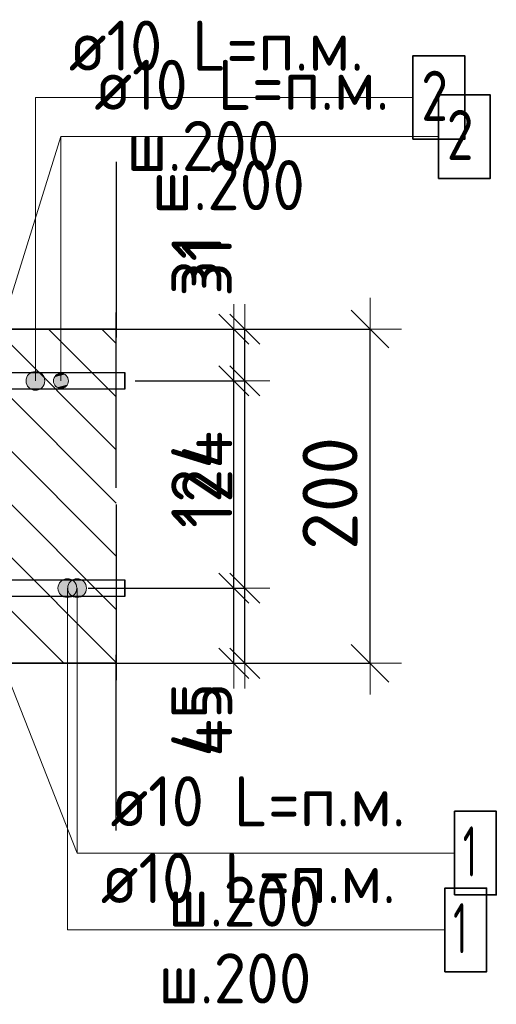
# Model space of a CAD drawing. Header units: metres. Extents: x -38 to 99, y -15 to 21.
# Tile 57 of 88: x 72.599 to 72.885, y 6.274 to 6.863. Entities that reach past the tile are written whole.
import ezdxf

# ---------------------------------------------------------------- set-up
doc = ezdxf.new("R2010")
doc.units = ezdxf.units.M
doc.header["$PDMODE"] = 65
doc.linetypes.add('______4', pattern=[0.135, 0.105, -0.03])
for name, color, linetype, lineweight in [('XR$3$Арм. стержнями верхней зоны', 180, 'Continuous', 35), ('XR$3$Арм. стержнями нижней зоны', 180, 'Continuous', 35), ('XR$3$Арм.стержн. Арматура края', 96, 'Continuous', 35), ('XR$3$Размерная линия (1)', 7, 'Continuous', 13), ('XR$3$Размерная линия_ общее', 7, 'Continuous', 13), ('XR$5$Арм. стержнями верхней зоны', 180, 'Continuous', 35), ('XR$5$Арм. стержнями нижней зоны', 180, 'Continuous', 35), ('XR$5$Арм.стержн. Арматура края', 96, 'Continuous', 35), ('XR$5$Размерная линия (1)', 7, 'Continuous', 13), ('XR$5$Размерная линия_ общее', 7, 'Continuous', 13)]:
    doc.layers.add(name, color=color, linetype=linetype, lineweight=lineweight)
doc.styles.add('ISOCPEUR', font='txt')
doc.dimstyles.new('DIMSTYLE_12', dxfattribs={"dimtxt": 0.03, "dimasz": 0.03, "dimexe": 0, "dimexo": 0, "dimgap": 0.015, "dimtad": 2, "dimdec": 0, "dimlfac": 1000, "dimrnd": 1, "dimzin": 12, "dimdsep": 46, "dimtxsty": 'ISOCPEUR', "dimblk1": 'ALL_ML_STRICH', "dimblk2": 'ALL_ML_STRICH', "dimsah": 1, "dimcen": 0, "dimclrd": 7, "dimclre": 256, "dimclrt": 7, "dimadec": 0, "dimazin": 0, "dimtfac": 1, "dimtdec": 0, "dimtix": 1, "dimtmove": 2, "dimatfit": 3, "dimfxl": 0, "dimtzin": 0, "dimlwd": 0, "dimlwe": -3, "dimarcsym": 0})
doc.dimstyles.new('DIMSTYLE_14', dxfattribs={"dimtxt": 0.03, "dimasz": 0.03, "dimexe": 0, "dimexo": 0, "dimgap": 0.015, "dimtad": 2, "dimdec": 0, "dimlfac": 1000, "dimrnd": 1, "dimzin": 12, "dimdsep": 46, "dimtxsty": 'ISOCPEUR', "dimblk1": 'ALL_ML_STRICH', "dimblk2": 'ALL_ML_STRICH', "dimsah": 1, "dimcen": 0, "dimclrd": 7, "dimclre": 256, "dimclrt": 7, "dimadec": 0, "dimazin": 0, "dimtfac": 1, "dimtdec": 0, "dimtix": 1, "dimtmove": 2, "dimatfit": 3, "dimfxl": 0, "dimtvp": 1.2, "dimtzin": 0, "dimlwd": 0, "dimlwe": -3, "dimarcsym": 0})
doc.dimstyles.new('DIMSTYLE_8', dxfattribs={"dimtxt": 0.033, "dimasz": 0.0375, "dimexe": 0, "dimexo": 0, "dimgap": 0.0165, "dimtad": 2, "dimdec": 0, "dimlfac": 1000, "dimrnd": 1, "dimzin": 12, "dimdsep": 46, "dimtxsty": 'ISOCPEUR', "dimblk1": 'ALL_ML_STRICH', "dimblk2": 'ALL_ML_STRICH', "dimsah": 1, "dimcen": 0, "dimclrd": 7, "dimclre": 256, "dimclrt": 7, "dimadec": 0, "dimazin": 0, "dimtfac": 1, "dimtdec": 0, "dimtix": 1, "dimtmove": 2, "dimatfit": 3, "dimfxl": 0, "dimtzin": 0, "dimlwd": 0, "dimlwe": -3, "dimarcsym": 0})
pattern_1 = [(135, (0, 0), (-0.031819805, -0.031819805), [0.4, -0.05, 0, -0.05]), (135, (-0.01591, -0.01591), (-0.031819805, -0.031819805), [0.8, -0.1, 0.1, -0.1])]

# ---------------------------------------------------------------- blocks, each defined once
blk = doc.blocks.new('ALL_ML_STRICH')
at = {"color": 0, "linetype": 'ByBlock', "lineweight": -2}
for p, q in [((0, -0.5), (0, 0.5)), ((-0.3, -0.3), (0.3, 0.3)), ((-1, 0), (0.5, 0))]:
    blk.add_line(p, q, dxfattribs=at)
blk = doc.blocks.new('*D72')
at = {"layer": 'DEFPOINTS', "color": 7, "linetype": 'Continuous', "lineweight": 13, "transparency": 33554687}
for p in [(72.63764, 6.67826), (72.63764, 6.47826), (72.80919, 6.47826)]:
    blk.add_point(p, dxfattribs=at)
at = {"layer": 'XR$3$Размерная линия_ общее', "color": 253, "linetype": 'Continuous', "lineweight": -2, "true_color": 0xa0a0a0, "transparency": 33554687}
for p, q in [((72.65764, 6.67826), (72.80919, 6.67826)), ((72.65764, 6.47826), (72.80919, 6.47826))]:
    blk.add_line(p, q, dxfattribs=at)
at = {"layer": 'XR$3$Размерная линия_ общее', "color": 7, "linetype": 'Continuous', "lineweight": -2, "transparency": 33554687}
blk.add_line((72.80919, 6.47826), (72.80919, 6.67826), dxfattribs=at)
at = {"layer": 'XR$3$Размерная линия_ общее', "color": 7, "linetype": 'Continuous', "lineweight": 13, "transparency": 33554687, "xscale": 0.0375, "yscale": 0.0375, "zscale": 0.0375}
for p, rotation in [((72.80919, 6.67826), 90), ((72.80919, 6.47826), 270)]:
    blk.add_blockref('ALL_ML_STRICH', p, dxfattribs=dict(at, rotation=rotation))
at = {"layer": 'XR$3$Размерная линия_ общее', "color": 7, "linetype": 'Continuous', "lineweight": 13, "transparency": 33554687, "insert": (72.78519, 6.57991), "char_height": 0.033, "width": 0.099, "attachment_point": 5, "rotation": 90, "style": 'ISOCPEUR'}
blk.add_mtext('\\A1;{200}', dxfattribs=at)
blk = doc.blocks.new('*D204')
at = {"layer": 'DEFPOINTS', "color": 7, "linetype": 'Continuous', "lineweight": 13, "transparency": 33554687}
for p in [(72.64153, 6.52326), (72.65438, 6.47826), (72.73419, 6.47826)]:
    blk.add_point(p, dxfattribs=at)
at = {"layer": 'XR$3$Размерная линия (1)', "color": 9, "linetype": 'Continuous', "lineweight": -2, "true_color": 0xc7c7c7, "transparency": 33554687}
for p, q in [((72.66153, 6.52326), (72.73419, 6.52326)), ((72.67438, 6.47826), (72.73419, 6.47826))]:
    blk.add_line(p, q, dxfattribs=at)
at = {"layer": 'XR$3$Размерная линия (1)', "color": 7, "linetype": 'Continuous', "lineweight": -2, "transparency": 33554687}
blk.add_line((72.73419, 6.47826), (72.73419, 6.52326), dxfattribs=at)
at = {"layer": 'XR$3$Размерная линия (1)', "color": 7, "linetype": 'Continuous', "lineweight": 13, "transparency": 33554687, "xscale": 0.03, "yscale": 0.03, "zscale": 0.03}
for p, rotation in [((72.73419, 6.52326), 90), ((72.73419, 6.47826), 270)]:
    blk.add_blockref('ALL_ML_STRICH', p, dxfattribs=dict(at, rotation=rotation))
at = {"layer": 'XR$3$Размерная линия (1)', "color": 7, "linetype": 'Continuous', "lineweight": 13, "transparency": 33554687, "insert": (72.71168, 6.4445), "char_height": 0.03, "width": 0.06, "attachment_point": 5, "rotation": 90, "style": 'ISOCPEUR'}
blk.add_mtext('\\A1;{45}', dxfattribs=at)
blk = doc.blocks.new('*D205')
at = {"layer": 'DEFPOINTS', "color": 7, "linetype": 'Continuous', "lineweight": 13, "transparency": 33554687}
for p in [(72.64855, 6.64726), (72.64153, 6.52326), (72.73419, 6.52326)]:
    blk.add_point(p, dxfattribs=at)
at = {"layer": 'XR$3$Размерная линия (1)', "color": 9, "linetype": 'Continuous', "lineweight": -2, "true_color": 0xc7c7c7, "transparency": 33554687}
for p, q in [((72.66855, 6.64726), (72.73419, 6.64726)), ((72.66153, 6.52326), (72.73419, 6.52326))]:
    blk.add_line(p, q, dxfattribs=at)
at = {"layer": 'XR$3$Размерная линия (1)', "color": 7, "linetype": 'Continuous', "lineweight": -2, "transparency": 33554687}
blk.add_line((72.73419, 6.52326), (72.73419, 6.64726), dxfattribs=at)
at = {"layer": 'XR$3$Размерная линия (1)', "color": 7, "linetype": 'Continuous', "lineweight": 13, "transparency": 33554687, "xscale": 0.03, "yscale": 0.03, "zscale": 0.03}
for p, rotation in [((72.73419, 6.64726), 90), ((72.73419, 6.52326), 270)]:
    blk.add_blockref('ALL_ML_STRICH', p, dxfattribs=dict(at, rotation=rotation))
at = {"layer": 'XR$3$Размерная линия (1)', "color": 7, "linetype": 'Continuous', "lineweight": 13, "transparency": 33554687, "insert": (72.71169, 6.58826), "char_height": 0.03, "width": 0.09, "attachment_point": 5, "rotation": 90, "style": 'ISOCPEUR'}
blk.add_mtext('\\A1;{124}', dxfattribs=at)
blk = doc.blocks.new('*D206')
at = {"layer": 'DEFPOINTS', "color": 7, "linetype": 'Continuous', "lineweight": 13, "transparency": 33554687}
for p in [(72.63068, 6.67826), (72.64855, 6.64726), (72.73419, 6.64726)]:
    blk.add_point(p, dxfattribs=at)
at = {"layer": 'XR$3$Размерная линия (1)', "color": 9, "linetype": 'Continuous', "lineweight": -2, "true_color": 0xc7c7c7, "transparency": 33554687}
for p, q in [((72.65068, 6.67826), (72.73419, 6.67826)), ((72.66855, 6.64726), (72.73419, 6.64726))]:
    blk.add_line(p, q, dxfattribs=at)
at = {"layer": 'XR$3$Размерная линия (1)', "color": 7, "linetype": 'Continuous', "lineweight": -2, "transparency": 33554687}
blk.add_line((72.73419, 6.64726), (72.73419, 6.67826), dxfattribs=at)
at = {"layer": 'XR$3$Размерная линия (1)', "color": 7, "linetype": 'Continuous', "lineweight": 13, "transparency": 33554687, "xscale": 0.03, "yscale": 0.03, "zscale": 0.03}
for p, rotation in [((72.73419, 6.67826), 90), ((72.73419, 6.64726), 270)]:
    blk.add_blockref('ALL_ML_STRICH', p, dxfattribs=dict(at, rotation=rotation))
at = {"layer": 'XR$3$Размерная линия (1)', "color": 7, "linetype": 'Continuous', "lineweight": 13, "transparency": 33554687, "insert": (72.71145, 6.71555), "char_height": 0.03, "width": 0.06, "attachment_point": 5, "rotation": 90, "style": 'ISOCPEUR'}
blk.add_mtext('\\A1;{31}', dxfattribs=at)
blk = doc.blocks.new('*D355')
at = {"layer": 'DEFPOINTS', "color": 7, "linetype": 'Continuous', "lineweight": 13, "transparency": 33554687}
for p in [(72.63764, 6.67826), (72.63764, 6.47826), (72.80919, 6.47826)]:
    blk.add_point(p, dxfattribs=at)
at = {"layer": 'XR$5$Размерная линия_ общее', "color": 253, "linetype": 'Continuous', "lineweight": -2, "true_color": 0xa0a0a0, "transparency": 33554687}
for p, q in [((72.65764, 6.67826), (72.80919, 6.67826)), ((72.65764, 6.47826), (72.80919, 6.47826))]:
    blk.add_line(p, q, dxfattribs=at)
at = {"layer": 'XR$5$Размерная линия_ общее', "color": 7, "linetype": 'Continuous', "lineweight": -2, "transparency": 33554687}
blk.add_line((72.80919, 6.47826), (72.80919, 6.67826), dxfattribs=at)
at = {"layer": 'XR$5$Размерная линия_ общее', "color": 7, "linetype": 'Continuous', "lineweight": 13, "transparency": 33554687, "xscale": 0.0375, "yscale": 0.0375, "zscale": 0.0375}
for p, rotation in [((72.80919, 6.67826), 90), ((72.80919, 6.47826), 270)]:
    blk.add_blockref('ALL_ML_STRICH', p, dxfattribs=dict(at, rotation=rotation))
at = {"layer": 'XR$5$Размерная линия_ общее', "color": 7, "linetype": 'Continuous', "lineweight": 13, "transparency": 33554687, "insert": (72.78519, 6.57991), "char_height": 0.033, "width": 0.099, "attachment_point": 5, "rotation": 90, "style": 'ISOCPEUR'}
blk.add_mtext('\\A1;{200}', dxfattribs=at)
blk = doc.blocks.new('*D440')
at = {"layer": 'DEFPOINTS', "color": 7, "linetype": 'Continuous', "lineweight": 13, "transparency": 33554687}
for p in [(72.62039, 6.52326), (72.63324, 6.47826), (72.72768, 6.47826)]:
    blk.add_point(p, dxfattribs=at)
at = {"layer": 'XR$5$Размерная линия (1)', "color": 9, "linetype": 'Continuous', "lineweight": -2, "true_color": 0xc7c7c7, "transparency": 33554687}
for p, q in [((72.64039, 6.52326), (72.72768, 6.52326)), ((72.65324, 6.47826), (72.72768, 6.47826))]:
    blk.add_line(p, q, dxfattribs=at)
at = {"layer": 'XR$5$Размерная линия (1)', "color": 7, "linetype": 'Continuous', "lineweight": -2, "transparency": 33554687}
blk.add_line((72.72768, 6.47826), (72.72768, 6.52326), dxfattribs=at)
at = {"layer": 'XR$5$Размерная линия (1)', "color": 7, "linetype": 'Continuous', "lineweight": 13, "transparency": 33554687, "xscale": 0.03, "yscale": 0.03, "zscale": 0.03}
for p, rotation in [((72.72768, 6.52326), 90), ((72.72768, 6.47826), 270)]:
    blk.add_blockref('ALL_ML_STRICH', p, dxfattribs=dict(at, rotation=rotation))
at = {"layer": 'XR$5$Размерная линия (1)', "color": 7, "linetype": 'Continuous', "lineweight": 13, "transparency": 33554687, "insert": (72.70518, 6.4445), "char_height": 0.03, "width": 0.06, "attachment_point": 5, "rotation": 90, "style": 'ISOCPEUR'}
blk.add_mtext('\\A1;{45}', dxfattribs=at)
blk = doc.blocks.new('*D441')
at = {"layer": 'DEFPOINTS', "color": 7, "linetype": 'Continuous', "lineweight": 13, "transparency": 33554687}
for p in [(72.66055, 6.64726), (72.62039, 6.52326), (72.72768, 6.52326)]:
    blk.add_point(p, dxfattribs=at)
at = {"layer": 'XR$5$Размерная линия (1)', "color": 9, "linetype": 'Continuous', "lineweight": -2, "true_color": 0xc7c7c7, "transparency": 33554687}
for p, q in [((72.68055, 6.64726), (72.72768, 6.64726)), ((72.64039, 6.52326), (72.72768, 6.52326))]:
    blk.add_line(p, q, dxfattribs=at)
at = {"layer": 'XR$5$Размерная линия (1)', "color": 7, "linetype": 'Continuous', "lineweight": -2, "transparency": 33554687}
blk.add_line((72.72768, 6.52326), (72.72768, 6.64726), dxfattribs=at)
at = {"layer": 'XR$5$Размерная линия (1)', "color": 7, "linetype": 'Continuous', "lineweight": 13, "transparency": 33554687, "xscale": 0.03, "yscale": 0.03, "zscale": 0.03}
for p, rotation in [((72.72768, 6.64726), 90), ((72.72768, 6.52326), 270)]:
    blk.add_blockref('ALL_ML_STRICH', p, dxfattribs=dict(at, rotation=rotation))
at = {"layer": 'XR$5$Размерная линия (1)', "color": 7, "linetype": 'Continuous', "lineweight": 13, "transparency": 33554687, "insert": (72.70518, 6.58826), "char_height": 0.03, "width": 0.09, "attachment_point": 5, "rotation": 90, "style": 'ISOCPEUR'}
blk.add_mtext('\\A1;{124}', dxfattribs=at)
blk = doc.blocks.new('*D442')
at = {"layer": 'DEFPOINTS', "color": 7, "linetype": 'Continuous', "lineweight": 13, "transparency": 33554687}
for p in [(72.60955, 6.67826), (72.66055, 6.64726), (72.72768, 6.64726)]:
    blk.add_point(p, dxfattribs=at)
at = {"layer": 'XR$5$Размерная линия (1)', "color": 9, "linetype": 'Continuous', "lineweight": -2, "true_color": 0xc7c7c7, "transparency": 33554687}
for p, q in [((72.62955, 6.67826), (72.72768, 6.67826)), ((72.68055, 6.64726), (72.72768, 6.64726))]:
    blk.add_line(p, q, dxfattribs=at)
at = {"layer": 'XR$5$Размерная линия (1)', "color": 7, "linetype": 'Continuous', "lineweight": -2, "transparency": 33554687}
blk.add_line((72.72768, 6.64726), (72.72768, 6.67826), dxfattribs=at)
at = {"layer": 'XR$5$Размерная линия (1)', "color": 7, "linetype": 'Continuous', "lineweight": 13, "transparency": 33554687, "xscale": 0.03, "yscale": 0.03, "zscale": 0.03}
for p, rotation in [((72.72768, 6.67826), 90), ((72.72768, 6.64726), 270)]:
    blk.add_blockref('ALL_ML_STRICH', p, dxfattribs=dict(at, rotation=rotation))
at = {"layer": 'XR$5$Размерная линия (1)', "color": 7, "linetype": 'Continuous', "lineweight": 13, "transparency": 33554687, "insert": (72.70528, 6.71685), "char_height": 0.03, "width": 0.06, "attachment_point": 5, "rotation": 90, "style": 'ISOCPEUR'}
blk.add_mtext('\\A1;{31}', dxfattribs=at)

msp = doc.modelspace()

# ---------------------------------------------------------------- hatches: boundary and pattern name
at = {"linetype": 'Continuous', "lineweight": 13, "transparency": 33554687}
h = msp.add_hatch(dxfattribs=at)
h.set_pattern_fill('__________540', scale=0.015, style=0, pattern_type=2)
h.set_pattern_definition(pattern_1)
h.paths.add_polyline_path([(72.27532, 6.67826), (72.27532, 6.47826), (72.65727, 6.47826), (72.65727, 6.67826)], flags=0)
at = {"linetype": 'Continuous', "lineweight": 25, "transparency": 33554687}
h = msp.add_hatch(dxfattribs=at)
h.set_pattern_fill('__________540', scale=0.015, style=0, pattern_type=2)
h.set_pattern_definition(pattern_1)
h.paths.add_polyline_path([(72.52526, 6.67826), (72.52526, 6.47826), (72.65723, 6.47826), (72.65723, 6.67826)], flags=0)
at = {"layer": 'XR$3$Арм. стержнями верхней зоны', "linetype": 'Continuous', "lineweight": 13, "transparency": 33554687}
for points in [[(72.62798, 6.64951), (72.62024, 6.64951), (72.61961, 6.64726)], [(72.62798, 6.64951), (72.61961, 6.64726), (72.6286, 6.64726)], [(72.6286, 6.64726), (72.61961, 6.64726), (72.62024, 6.64501)], [(72.62636, 6.65113), (72.62186, 6.65113), (72.62024, 6.64951)], [(72.62636, 6.65113), (72.62024, 6.64951), (72.62798, 6.64951)], [(72.6286, 6.64726), (72.62024, 6.64501), (72.62798, 6.64501)], [(72.62186, 6.65113), (72.62636, 6.65113), (72.62411, 6.65176)], [(72.62798, 6.64501), (72.62024, 6.64501), (72.62186, 6.64339)], [(72.62798, 6.64501), (72.62186, 6.64339), (72.62636, 6.64339)], [(72.62636, 6.64339), (72.62186, 6.64339), (72.62411, 6.64276)]]:
    msp.add_hatch(color=7, dxfattribs=at).paths.add_polyline_path(points)
at = {"layer": 'XR$3$Арм. стержнями нижней зоны', "linetype": 'Continuous', "lineweight": 13, "transparency": 33554687}
for points in [[(72.63096, 6.5281), (72.63658, 6.5281), (72.63377, 6.52888)], [(72.62815, 6.52326), (72.6394, 6.52326), (72.63861, 6.52607)], [(72.62815, 6.52326), (72.63861, 6.52607), (72.62893, 6.52607)], [(72.62893, 6.52045), (72.6394, 6.52326), (72.62815, 6.52326)], [(72.62893, 6.52607), (72.63861, 6.52607), (72.63658, 6.5281)], [(72.62893, 6.52607), (72.63658, 6.5281), (72.63096, 6.5281)], [(72.62893, 6.52045), (72.63861, 6.52045), (72.6394, 6.52326)], [(72.63096, 6.51842), (72.63861, 6.52045), (72.62893, 6.52045)], [(72.63096, 6.51842), (72.63658, 6.51842), (72.63861, 6.52045)], [(72.63658, 6.51842), (72.63096, 6.51842), (72.63377, 6.51763)]]:
    msp.add_hatch(color=7, dxfattribs=at).paths.add_polyline_path(points)
at = {"layer": 'XR$5$Арм. стержнями верхней зоны', "linetype": 'Continuous', "lineweight": 13, "transparency": 33554687}
for points in [[(72.60603, 6.6521), (72.61165, 6.6521), (72.60884, 6.65288)], [(72.61368, 6.65007), (72.604, 6.65007), (72.60322, 6.64726)], [(72.61368, 6.65007), (72.60322, 6.64726), (72.61447, 6.64726)], [(72.61447, 6.64726), (72.60322, 6.64726), (72.604, 6.64445)], [(72.61165, 6.6521), (72.60603, 6.6521), (72.604, 6.65007)], [(72.61165, 6.6521), (72.604, 6.65007), (72.61368, 6.65007)], [(72.61447, 6.64726), (72.604, 6.64445), (72.61368, 6.64445)], [(72.61368, 6.64445), (72.604, 6.64445), (72.60603, 6.64242)], [(72.61368, 6.64445), (72.60603, 6.64242), (72.61165, 6.64242)], [(72.61165, 6.64242), (72.60603, 6.64242), (72.60884, 6.64163)]]:
    msp.add_hatch(color=7, dxfattribs=at).paths.add_polyline_path(points)
at = {"layer": 'XR$5$Арм. стержнями нижней зоны', "linetype": 'Continuous', "lineweight": 13, "transparency": 33554687}
for points in [[(72.62516, 6.5281), (72.63079, 6.5281), (72.62797, 6.52888)], [(72.62235, 6.52326), (72.6336, 6.52326), (72.63281, 6.52607)], [(72.62235, 6.52326), (72.63281, 6.52607), (72.62314, 6.52607)], [(72.62314, 6.52045), (72.6336, 6.52326), (72.62235, 6.52326)], [(72.62314, 6.52607), (72.63281, 6.52607), (72.63079, 6.5281)], [(72.62314, 6.52607), (72.63079, 6.5281), (72.62516, 6.5281)], [(72.62314, 6.52045), (72.63281, 6.52045), (72.6336, 6.52326)], [(72.62516, 6.51842), (72.63281, 6.52045), (72.62314, 6.52045)], [(72.62516, 6.51842), (72.63079, 6.51842), (72.63281, 6.52045)], [(72.63079, 6.51842), (72.62516, 6.51842), (72.62797, 6.51763)]]:
    msp.add_hatch(color=7, dxfattribs=at).paths.add_polyline_path(points)

# ---------------------------------------------------------------- linework, layer by layer
at = {"color": 7, "linetype": 'Continuous', "lineweight": 13, "transparency": 33554687}
for p, q in [((72.57526, 6.63721), (72.62411, 6.79343)), ((72.5753, 6.51321), (72.63377, 6.36468))]:
    msp.add_line(p, q, dxfattribs=at)
at = {"color": 7, "linetype": '______4', "lineweight": 25, "transparency": 33554687}
for p, q in [((72.65723, 6.37826), (72.65723, 6.77826)), ((72.65727, 6.77826), (72.65727, 6.37826))]:
    msp.add_line(p, q, dxfattribs=at)
at = {"color": 7, "linetype": 'Continuous', "lineweight": 35, "transparency": 33554687}
for p, q in [((72.65727, 6.67826), (72.27532, 6.67826)), ((72.65723, 6.67826), (72.52526, 6.67826)), ((72.52526, 6.47826), (72.65723, 6.47826)), ((72.5253, 6.47826), (72.65727, 6.47826))]:
    msp.add_line(p, q, dxfattribs=at)
at = {"layer": 'XR$3$Арм. стержнями верхней зоны', "color": 7, "linetype": 'Continuous', "lineweight": 13, "transparency": 33554687}
for p, q in [((72.62411, 6.79343), (72.85011, 6.79343)), ((72.62411, 6.79343), (72.62411, 6.64726)), ((72.61961, 6.64726), (72.61961, 6.64726)), ((72.62411, 6.65176), (72.62411, 6.65176)), ((72.6286, 6.64726), (72.6286, 6.64726)), ((72.62411, 6.64276), (72.62411, 6.64276))]:
    msp.add_line(p, q, dxfattribs=at)
at = {"layer": 'XR$3$Арм. стержнями верхней зоны', "color": 7, "linetype": 'Continuous', "lineweight": 35, "transparency": 33554687}
msp.add_lwpolyline([(72.85011, 6.76843), (72.88111, 6.76843), (72.88111, 6.81843), (72.85011, 6.81843), (72.85011, 6.76843)], dxfattribs=at)
at = {"layer": 'XR$3$Арм. стержнями верхней зоны', "color": 4, "linetype": 'Continuous', "lineweight": 25, "transparency": 33554687}
msp.add_lwpolyline([(72.30026, 6.65226), (72.66223, 6.65226), (72.66223, 6.64226), (72.30026, 6.64226), (72.30026, 6.65226)], dxfattribs=at)
at = {"layer": 'XR$3$Арм. стержнями верхней зоны', "color": 7, "linetype": 'Continuous', "lineweight": 13, "transparency": 33554687}
msp.add_circle((72.62411, 6.64726), 0.0045, dxfattribs=at)
at = {"layer": 'XR$3$Арм. стержнями нижней зоны', "color": 7, "linetype": 'Continuous', "lineweight": 13, "transparency": 33554687}
for p, q in [((72.63377, 6.52888), (72.63377, 6.52888)), ((72.62815, 6.52326), (72.62815, 6.52326)), ((72.63377, 6.36468), (72.63377, 6.52326)), ((72.6394, 6.52326), (72.6394, 6.52326)), ((72.63377, 6.51763), (72.63377, 6.51763)), ((72.63377, 6.36468), (72.85977, 6.36468))]:
    msp.add_line(p, q, dxfattribs=at)
at = {"layer": 'XR$3$Арм. стержнями нижней зоны', "color": 4, "linetype": 'Continuous', "lineweight": 25, "transparency": 33554687}
msp.add_lwpolyline([(72.30026, 6.52826), (72.66223, 6.52826), (72.66223, 6.51826), (72.30026, 6.51826), (72.30026, 6.52826)], dxfattribs=at)
at = {"layer": 'XR$3$Арм. стержнями нижней зоны', "color": 7, "linetype": 'Continuous', "lineweight": 35, "transparency": 33554687}
msp.add_lwpolyline([(72.85977, 6.33968), (72.88477, 6.33968), (72.88477, 6.38968), (72.85977, 6.38968), (72.85977, 6.33968)], dxfattribs=at)
at = {"layer": 'XR$3$Арм. стержнями нижней зоны', "color": 7, "linetype": 'Continuous', "lineweight": 13, "transparency": 33554687}
msp.add_circle((72.63377, 6.52326), 0.00563, dxfattribs=at)
at = {"layer": 'XR$3$Арм.стержн. Арматура края', "color": 4, "linetype": 'Continuous', "lineweight": 25, "transparency": 33554687}
for points in [[(72.33355, 6.65226), (72.66223, 6.65226), (72.66223, 6.64226)], [(72.66223, 6.64226), (72.33425, 6.64226)], [(72.33425, 6.52826), (72.66223, 6.52826), (72.66223, 6.51826), (72.33355, 6.51826)]]:
    msp.add_lwpolyline(points, dxfattribs=at)
at = {"layer": 'XR$5$Арм. стержнями верхней зоны', "color": 7, "linetype": 'Continuous', "lineweight": 13, "transparency": 33554687}
for p, q in [((72.60884, 6.81689), (72.83484, 6.81689)), ((72.60884, 6.81689), (72.60884, 6.64726)), ((72.60884, 6.65288), (72.60884, 6.65288)), ((72.60322, 6.64726), (72.60322, 6.64726)), ((72.61447, 6.64726), (72.61447, 6.64726)), ((72.60884, 6.64163), (72.60884, 6.64163))]:
    msp.add_line(p, q, dxfattribs=at)
at = {"layer": 'XR$5$Арм. стержнями верхней зоны', "color": 7, "linetype": 'Continuous', "lineweight": 35, "transparency": 33554687}
msp.add_lwpolyline([(72.83484, 6.79189), (72.86584, 6.79189), (72.86584, 6.84189), (72.83484, 6.84189), (72.83484, 6.79189)], dxfattribs=at)
at = {"layer": 'XR$5$Арм. стержнями верхней зоны', "color": 4, "linetype": 'Continuous', "lineweight": 25, "transparency": 33554687}
msp.add_lwpolyline([(72.3003, 6.65226), (72.66227, 6.65226), (72.66227, 6.64226), (72.3003, 6.64226), (72.3003, 6.65226)], dxfattribs=at)
at = {"layer": 'XR$5$Арм. стержнями верхней зоны', "color": 7, "linetype": 'Continuous', "lineweight": 13, "transparency": 33554687}
msp.add_circle((72.60884, 6.64726), 0.00563, dxfattribs=at)
at = {"layer": 'XR$5$Арм. стержнями нижней зоны', "color": 7, "linetype": 'Continuous', "lineweight": 13, "transparency": 33554687}
for p, q in [((72.62797, 6.52888), (72.62797, 6.52888)), ((72.62235, 6.52326), (72.62235, 6.52326)), ((72.62797, 6.31872), (72.62797, 6.52326)), ((72.6336, 6.52326), (72.6336, 6.52326)), ((72.62797, 6.51763), (72.62797, 6.51763)), ((72.62797, 6.31872), (72.85397, 6.31872))]:
    msp.add_line(p, q, dxfattribs=at)
at = {"layer": 'XR$5$Арм. стержнями нижней зоны', "color": 4, "linetype": 'Continuous', "lineweight": 25, "transparency": 33554687}
msp.add_lwpolyline([(72.3003, 6.52826), (72.66227, 6.52826), (72.66227, 6.51826), (72.3003, 6.51826), (72.3003, 6.52826)], dxfattribs=at)
at = {"layer": 'XR$5$Арм. стержнями нижней зоны', "color": 7, "linetype": 'Continuous', "lineweight": 35, "transparency": 33554687}
msp.add_lwpolyline([(72.85397, 6.29372), (72.87897, 6.29372), (72.87897, 6.34372), (72.85397, 6.34372), (72.85397, 6.29372)], dxfattribs=at)
at = {"layer": 'XR$5$Арм. стержнями нижней зоны', "color": 7, "linetype": 'Continuous', "lineweight": 13, "transparency": 33554687}
msp.add_circle((72.62797, 6.52326), 0.00563, dxfattribs=at)
at = {"layer": 'XR$5$Арм.стержн. Арматура края', "color": 4, "linetype": 'Continuous', "lineweight": 25, "transparency": 33554687}
for points in [[(72.32887, 6.65226), (72.66227, 6.65226), (72.66227, 6.64226), (72.32956, 6.64226)], [(72.32956, 6.52826), (72.66227, 6.52826), (72.66227, 6.51826)], [(72.66227, 6.51826), (72.32887, 6.51826)]]:
    msp.add_lwpolyline(points, dxfattribs=at)

# ---------------------------------------------------------------- texts
at = {"layer": 'XR$3$Арм. стержнями верхней зоны', "color": 7, "linetype": 'Continuous', "lineweight": 25, "transparency": 33554687, "char_height": 0.03, "attachment_point": 7, "style": 'ISOCPEUR'}
for s, insert, width in [('\\W0.94;ø10 L=п.м.', (72.64411, 6.80943), 0.1999832), ('\\W0.78;2', (72.85511, 6.77943), 0.0326407), ('\\W0.95;ш.200 ', (72.6786, 6.74943), 0.1311997)]:
    msp.add_mtext(s, dxfattribs=dict(at, insert=insert, width=width))
at = {"layer": 'XR$3$Арм. стержнями нижней зоны', "color": 7, "linetype": 'Continuous', "lineweight": 25, "transparency": 33554687, "char_height": 0.03, "attachment_point": 7, "style": 'ISOCPEUR'}
for s, insert, width in [('\\W0.94;ø10 L=п.м.', (72.65377, 6.38068), 0.1999832), ('\\W0.56;1', (72.86477, 6.35068), 0.0233333), ('\\W0.95;ш.200 ', (72.68827, 6.32068), 0.1311997)]:
    msp.add_mtext(s, dxfattribs=dict(at, insert=insert, width=width))
at = {"layer": 'XR$5$Арм. стержнями верхней зоны', "color": 7, "linetype": 'Continuous', "lineweight": 25, "transparency": 33554687, "char_height": 0.03, "attachment_point": 7, "style": 'ISOCPEUR'}
for s, insert, width in [('\\W0.94;ø10 L=п.м.', (72.62884, 6.83289), 0.1999832), ('\\W0.78;2', (72.83984, 6.80289), 0.0326407), ('\\W0.95;ш.200 ', (72.66334, 6.77289), 0.1311997)]:
    msp.add_mtext(s, dxfattribs=dict(at, insert=insert, width=width))
at = {"layer": 'XR$5$Арм. стержнями нижней зоны', "color": 7, "linetype": 'Continuous', "lineweight": 25, "transparency": 33554687, "char_height": 0.03, "attachment_point": 7, "style": 'ISOCPEUR'}
for s, insert, width in [('\\W0.94;ø10 L=п.м.', (72.64797, 6.33472), 0.1999831), ('\\W0.56;1', (72.85897, 6.30472), 0.0233333), ('\\W0.95;ш.200 ', (72.68247, 6.27472), 0.1311996)]:
    msp.add_mtext(s, dxfattribs=dict(at, insert=insert, width=width))

# ---------------------------------------------------------------- dimensions: what is measured, and where the dimension line sits
at = {"layer": 'XR$3$Размерная линия (1)', "color": 7, "linetype": 'Continuous', "lineweight": 13, "transparency": 33554687}
for base, p1, p2, dimstyle, picture, middle in [((72.73419, 6.67826), (72.66855, 6.64726), (72.65068, 6.67826), 'DIMSTYLE_14', '*D206', (72.71145, 6.71555)), ((72.73419, 6.64726), (72.66153, 6.52326), (72.66855, 6.64726), 'DIMSTYLE_12', '*D205', (72.71169, 6.58826)), ((72.73419, 6.52326), (72.67438, 6.47826), (72.66153, 6.52326), 'DIMSTYLE_14', '*D204', (72.71168, 6.4445))]:
    dim = msp.add_linear_dim(base=base, p1=p1, p2=p2, angle=90, dimstyle=dimstyle, override={"dimpost": '<>', "dimclrd": 7, "dimclre": 9, "dimclrt": 7, "dimlwd": 0, "dimlwe": 65533}, dxfattribs=at)
    dim.commit()
    dim.dimension.update_dxf_attribs({"geometry": picture, "text_midpoint": middle, "dimtype": 160})
at = {"layer": 'XR$3$Размерная линия_ общее', "color": 7, "linetype": 'Continuous', "lineweight": 13, "transparency": 33554687}
dim = msp.add_linear_dim(base=(72.80919, 6.67826), p1=(72.65764, 6.47826), p2=(72.65764, 6.67826), angle=90, dimstyle='DIMSTYLE_8', override={"dimpost": '<>', "dimclrd": 7, "dimclre": 253, "dimclrt": 7, "dimlwd": 0, "dimlwe": 65533}, dxfattribs=at)
dim.commit()
dim.dimension.update_dxf_attribs({"geometry": '*D72', "text_midpoint": (72.78519, 6.57991), "dimtype": 160})
at = {"layer": 'XR$5$Размерная линия (1)', "color": 7, "linetype": 'Continuous', "lineweight": 13, "transparency": 33554687}
for base, p1, p2, dimstyle, picture, middle in [((72.72768, 6.67826), (72.68055, 6.64726), (72.62955, 6.67826), 'DIMSTYLE_14', '*D442', (72.70528, 6.71685)), ((72.72768, 6.64726), (72.64039, 6.52326), (72.68055, 6.64726), 'DIMSTYLE_12', '*D441', (72.70518, 6.58826)), ((72.72768, 6.52326), (72.65324, 6.47826), (72.64039, 6.52326), 'DIMSTYLE_14', '*D440', (72.70518, 6.4445))]:
    dim = msp.add_linear_dim(base=base, p1=p1, p2=p2, angle=90, dimstyle=dimstyle, override={"dimpost": '<>', "dimclrd": 7, "dimclre": 9, "dimclrt": 7, "dimlwd": 0, "dimlwe": 65533}, dxfattribs=at)
    dim.commit()
    dim.dimension.update_dxf_attribs({"geometry": picture, "text_midpoint": middle, "dimtype": 160})
at = {"layer": 'XR$5$Размерная линия_ общее', "color": 7, "linetype": 'Continuous', "lineweight": 13, "transparency": 33554687}
dim = msp.add_linear_dim(base=(72.80919, 6.67826), p1=(72.65764, 6.47826), p2=(72.65764, 6.67826), angle=90, dimstyle='DIMSTYLE_8', override={"dimpost": '<>', "dimclrd": 7, "dimclre": 253, "dimclrt": 7, "dimlwd": 0, "dimlwe": 65533}, dxfattribs=at)
dim.commit()
dim.dimension.update_dxf_attribs({"geometry": '*D355', "text_midpoint": (72.78519, 6.57991), "dimtype": 160})

doc.saveas('drawing.dxf')
